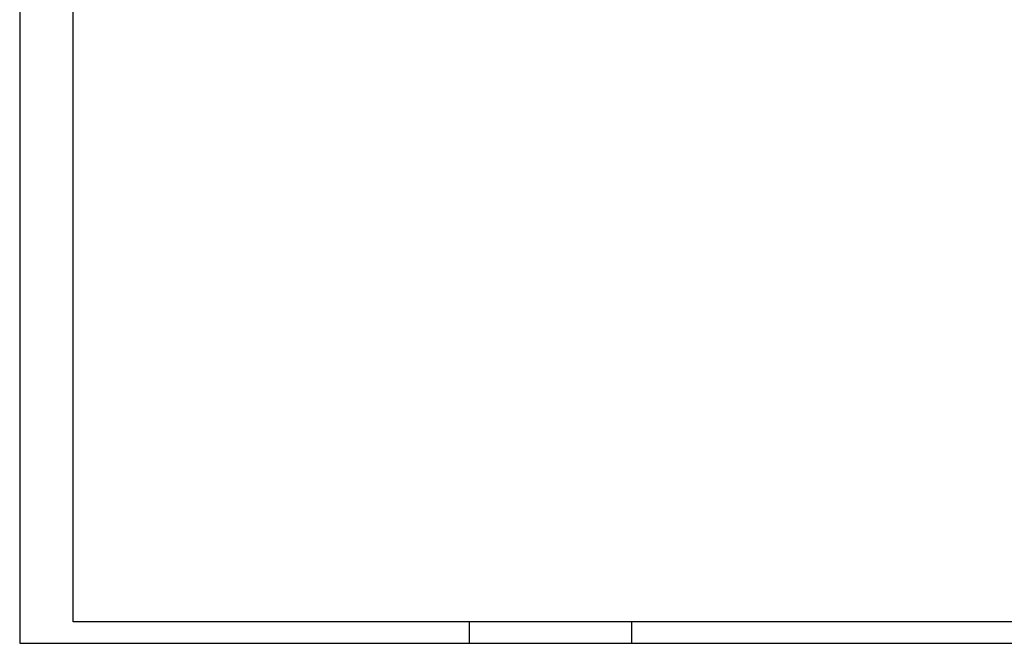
# Model space of a CAD drawing. Extents: x 0 to 84.1, y 0 to 59.4.
# Tile 1 of 5: x 0 to 46, y 0 to 29.1. Entities that reach past the tile are written whole.
import ezdxf

# ---------------------------------------------------------------- set-up
doc = ezdxf.new("R2010")
doc.units = 0
doc.header["$MEASUREMENT"] = 0
doc.layers.add('2', color=2, linetype='CONTINUOUS')

msp = doc.modelspace()

# ---------------------------------------------------------------- linework, layer by layer
at = {"layer": '2', "linetype": 'Continuous'}
for p, q in [((0, 59.400002), (0, 0)), ((21, 1), (21, 0)), ((28.600006, 0), (28.600006, 1)), ((0, 0), (84.100006, 0))]:
    msp.add_line(p, q, dxfattribs=at)
msp.add_lwpolyline([(83.100006, 1), (2.5, 1), (2.5, 58.400002), (83.100006, 58.400002), (83.100006, 1)], dxfattribs=at)

doc.saveas('drawing.dxf')
